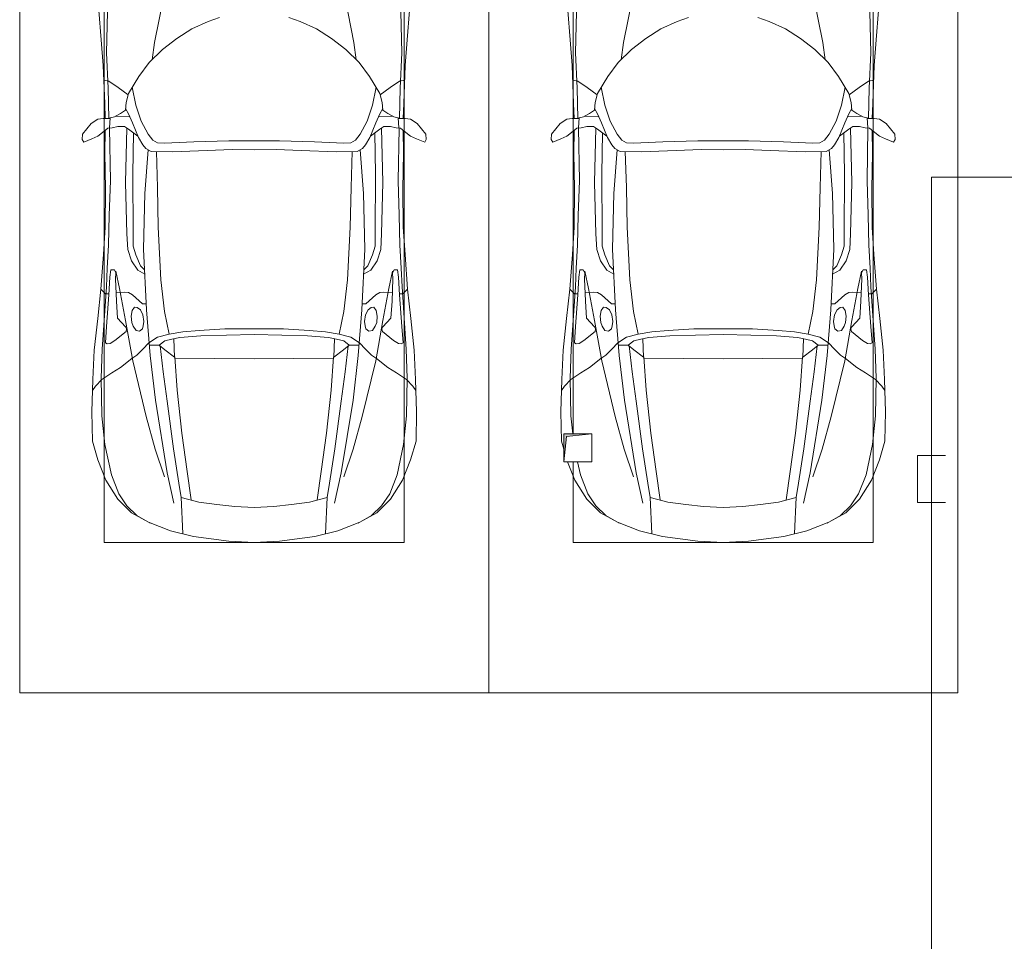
# Model space of a CAD drawing. Header units: millimetres. Extents: x -32229 to 291619, y -13689 to 125138.
# Tile 55 of 256: x -6640 to -1391, y 86325 to 91237. Entities that reach past the tile are written whole.
import ezdxf

# ---------------------------------------------------------------- set-up
doc = ezdxf.new("R2010")
doc.units = ezdxf.units.MM
doc.layers.add('A-DETL-____-OTLN', color=7, linetype='Continuous', lineweight=9, true_color=0x00a600)
for name, color, linetype, lineweight in [('A-DETL-GENF-OTLN', 7, 'Continuous', 18), ('C-PRKG-____-OTLN', 7, 'Continuous', 18), ('M-EQPM-____-OTLN', 7, 'Continuous', 18)]:
    doc.layers.add(name, color=color, linetype=linetype, lineweight=lineweight)

# ---------------------------------------------------------------- blocks, each defined once
blk = doc.blocks.new('АР_Машиноместо - 4900x2400_М__5300х2500_-2211001--02 ЭМ')
at = {"layer": 'A-DETL-GENF-OTLN', "color": 254, "lineweight": 13, "true_color": 0xd4d4d4}
for p, q in [((470.9, -1561.4), (462.8, -1889.5)), ((2029.1, -1561.4), (2037.2, -1889.5)), ((462.8, -1889.5), (471.8, -2077.7)), ((2037.2, -1889.5), (2028.2, -2077.7)), ((471.8, -2077.7), (474.5, -2239.3)), ((2028.2, -2077.7), (2025.5, -2239.3)), ((483.3, -2571.4), (478, -2290)), ((570.6, -2291.4), (564.4, -2580.5)), ((1929.4, -2291.4), (1935.6, -2580.5)), ((2016.7, -2571.4), (2022, -2290)), ((728.4, -2415.7), (733.8, -2606.7)), ((1771.6, -2415.7), (1766.2, -2606.7)), ((477.8, -2754.7), (483.3, -2571.4)), ((2022.2, -2754.7), (2016.7, -2571.4)), ((564.4, -2580.5), (571.6, -2853.3)), ((733.8, -2606.7), (737.8, -2818.3)), ((1766.2, -2606.7), (1762.2, -2818.3)), ((1935.6, -2580.5), (1928.4, -2853.3)), ((473.9, -2913.7), (477.8, -2754.7)), ((2026.1, -2913.7), (2022.2, -2754.7)), ((737.8, -2818.3), (752.8, -3099)), ((1762.2, -2818.3), (1747.2, -3099)), ((571.6, -2853.3), (575.7, -2937.4)), ((1928.4, -2853.3), (1924.3, -2937.4)), ((466.3, -3036.3), (473.9, -2913.7)), ((575.7, -2937.4), (595.2, -2997.9)), ((1924.3, -2937.4), (1904.8, -2997.9)), ((2033.7, -3036.3), (2026.1, -2913.7)), ((462, -3136.6), (466.3, -3036.3)), ((595.2, -2997.9), (629, -3048.1)), ((1904.8, -2997.9), (1871, -3048.1)), ((2038, -3136.6), (2033.7, -3036.3)), ((512.5, -3053.2), (532.7, -3145.9)), ((629, -3048.1), (666.7, -3069.7)), ((1871, -3048.1), (1833.3, -3069.7)), ((1987.5, -3053.2), (1967.3, -3145.9)), ((439.5, -3468.5), (462, -3136.6)), ((532.7, -3145.9), (564, -3316.2)), ((752.8, -3099), (771.7, -3268.5)), ((1747.2, -3099), (1728.3, -3268.5)), ((1967.3, -3145.9), (1936, -3316.2)), ((2060.5, -3468.5), (2038, -3136.6)), ((771.7, -3268.5), (797.1, -3388.2)), ((1728.3, -3268.5), (1702.9, -3388.2)), ((564, -3316.2), (602.3, -3530.2)), ((1936, -3316.2), (1897.7, -3530.2)), ((734.6, -3405.8), (688.5, -3435.5)), ((797.1, -3388.2), (734.6, -3405.8)), ((870, -3377.1), (797.1, -3388.2)), ((957.1, -3368.9), (870, -3377.1)), ((1093.5, -3360.7), (957.1, -3368.9)), ((1250, -3360.7), (1093.5, -3360.7)), ((1250, -3360.7), (1406.5, -3360.7)), ((1406.5, -3360.7), (1542.9, -3368.9)), ((1542.9, -3368.9), (1630, -3377.1)), ((1630, -3377.1), (1702.9, -3388.2)), ((1702.9, -3388.2), (1765.4, -3405.8)), ((1765.4, -3405.8), (1811.5, -3435.5)), ((749.1, -3450.8), (765.5, -3589.1)), ((1750.9, -3450.8), (1734.5, -3589.1)), ((434.2, -3623.7), (439.5, -3468.5)), ((695.7, -3502.8), (723.2, -3741.5)), ((1804.3, -3502.8), (1776.8, -3741.5)), ((2065.8, -3623.7), (2060.5, -3468.5)), ((602.3, -3530.2), (673.6, -3827.1)), ((1897.7, -3530.2), (1826.4, -3827.1)), ((765.5, -3589.1), (785.7, -3746.6)), ((1734.5, -3589.1), (1714.3, -3746.6)), ((438.6, -3823.4), (434.2, -3623.7)), ((2061.4, -3823.4), (2065.8, -3623.7)), ((723.2, -3741.5), (786.9, -4128.3)), ((785.7, -3746.6), (819.4, -4000.8)), ((1714.3, -3746.6), (1680.6, -4000.8)), ((1776.8, -3741.5), (1713.1, -4128.3)), ((454.7, -3976.8), (438.6, -3823.4)), ((673.6, -3827.1), (722.7, -4001.8)), ((1826.4, -3827.1), (1777.3, -4001.8)), ((2045.3, -3976.8), (2061.4, -3823.4)), ((488.6, -4138.1), (454.7, -3976.8)), ((2011.4, -4138.1), (2045.3, -3976.8)), ((722.7, -4001.8), (771.7, -4149.8)), ((819.4, -4000.8), (849, -4182.8)), ((1680.6, -4000.8), (1651, -4182.8)), ((1777.3, -4001.8), (1728.3, -4149.8)), ((527.8, -4239.8), (488.6, -4138.1)), ((786.9, -4128.3), (821.1, -4289.8)), ((1713.1, -4128.3), (1678.9, -4289.8)), ((1972.2, -4239.8), (2011.4, -4138.1)), ((849, -4182.8), (861.2, -4260.3)), ((1651, -4182.8), (1638.8, -4260.3)), ((571.5, -4303.1), (527.8, -4239.8)), ((1928.5, -4303.1), (1972.2, -4239.8)), ((625, -4354.8), (571.5, -4303.1)), ((1875, -4354.8), (1928.5, -4303.1)), ((696.3, -4395.8), (625, -4354.8)), ((1803.7, -4395.8), (1875, -4354.8))]:
    blk.add_line(p, q, dxfattribs=at)
at = {"layer": 'A-DETL-GENF-OTLN', "color": 253, "lineweight": 13, "true_color": 0xaaaaaa}
for p, q in [((770, -1576.5), (718.3, -1834.2)), ((1730, -1576.5), (1781.7, -1834.2)), ((422, -1662.9), (434.8, -1820.7)), ((2078, -1662.9), (2065.2, -1820.7)), ((1004.2, -1721.4), (917, -1761.1)), ((1064.9, -1700.5), (1004.2, -1721.4)), ((1435.1, -1700.5), (1495.8, -1721.4)), ((1495.8, -1721.4), (1583, -1761.1)), ((917, -1761.1), (837.5, -1812.1)), ((1583, -1761.1), (1662.5, -1812.1)), ((434.8, -1820.7), (444.9, -1956.8)), ((718.3, -1834.2), (705.7, -1926.7)), ((837.5, -1812.1), (761.1, -1871.7)), ((1662.5, -1812.1), (1738.9, -1871.7)), ((1781.7, -1834.2), (1794.3, -1926.7)), ((2065.2, -1820.7), (2055.1, -1956.8)), ((761.1, -1871.7), (690.7, -1941.6)), ((1738.9, -1871.7), (1809.3, -1941.6)), ((690.7, -1941.6), (634.6, -2015)), ((1809.3, -1941.6), (1865.4, -2015)), ((444.9, -1956.8), (453, -2159.1)), ((2055.1, -1956.8), (2047, -2159.1)), ((475.1, -2041), (447.5, -2034.4)), ((525.5, -2074.6), (475.1, -2041)), ((634.6, -2015), (580.7, -2105.7)), ((1865.4, -2015), (1919.3, -2105.7)), ((1974.5, -2074.6), (2024.9, -2041)), ((2024.9, -2041), (2052.5, -2034.4)), ((578.8, -2112.6), (525.5, -2074.6)), ((619.7, -2168.6), (600.3, -2072.7)), ((1880.3, -2168.6), (1899.7, -2072.7)), ((1921.2, -2112.6), (1974.5, -2074.6)), ((580.7, -2105.7), (567.1, -2153.8)), ((1919.3, -2105.7), (1932.9, -2153.8)), ((453, -2159.1), (455, -2238.9)), ((564.3, -2195.4), (536.7, -2211.8)), ((567.1, -2153.8), (564.3, -2195.4)), ((579.9, -2213.8), (564.9, -2186.5)), ((647.3, -2254.2), (619.7, -2168.6)), ((1852.7, -2254.2), (1880.3, -2168.6)), ((1920.1, -2213.8), (1935.1, -2186.5)), ((1932.9, -2153.8), (1935.7, -2195.4)), ((1935.7, -2195.4), (1963.3, -2211.8)), ((2047, -2159.1), (2045, -2238.9)), ((381.7, -2266.4), (417.4, -2243.4)), ((417.4, -2243.4), (445.1, -2238.7)), ((445.1, -2238.7), (481.8, -2239.5)), ((505.1, -2230), (467.5, -2239.2)), ((482, -2235.6), (479.1, -2288.7)), ((536.7, -2211.8), (505.1, -2230)), ((586.6, -2231.3), (510.1, -2227.1)), ((600.8, -2263), (579.9, -2213.8)), ((685.1, -2322.3), (647.3, -2254.2)), ((1814.9, -2322.3), (1852.7, -2254.2)), ((1899.2, -2263), (1920.1, -2213.8)), ((1913.4, -2231.3), (1989.9, -2227.1)), ((1963.3, -2211.8), (1994.9, -2230)), ((1994.9, -2230), (2032.5, -2239.2)), ((2018, -2235.6), (2020.9, -2288.7)), ((2054.9, -2238.7), (2018.2, -2239.5)), ((2082.6, -2243.4), (2054.9, -2238.7)), ((2118.3, -2266.4), (2082.6, -2243.4)), ((335.2, -2322.3), (381.7, -2266.4)), ((449.8, -2306.1), (417.4, -2333.8)), ((470, -2290), (449.8, -2306.1)), ((454.5, -2423.6), (456, -2301.1)), ((493.6, -2288.6), (470, -2290)), ((523.3, -2281.2), (493.6, -2288.6)), ((559, -2282.6), (523.3, -2281.2)), ((580.6, -2296), (559, -2282.6)), ((630.6, -2332.9), (580.6, -2296)), ((633.8, -2340.5), (600.8, -2263)), ((1866.2, -2340.5), (1899.2, -2263)), ((1869.4, -2332.9), (1919.4, -2296)), ((1919.4, -2296), (1941, -2282.6)), ((1941, -2282.6), (1976.7, -2281.2)), ((1976.7, -2281.2), (2006.4, -2288.6)), ((2006.4, -2288.6), (2030, -2290)), ((2030, -2290), (2050.2, -2306.1)), ((2045.5, -2423.6), (2044, -2301.1)), ((2050.2, -2306.1), (2082.6, -2333.8)), ((2164.8, -2322.3), (2118.3, -2266.4)), ((333.1, -2350.6), (335.2, -2322.3)), ((341.2, -2366.2), (333.1, -2350.6)), ((384.4, -2347.9), (341.2, -2366.2)), ((417.4, -2333.8), (384.4, -2347.9)), ((603.5, -2534.3), (606.1, -2314.9)), ((656.7, -2380.3), (633.8, -2340.5)), ((710, -2355.4), (685.1, -2322.3)), ((734.3, -2368.8), (710, -2355.4)), ((1115.2, -2358.7), (929.1, -2364.1)), ((1250, -2357.8), (1115.2, -2358.7)), ((1250, -2357.8), (1384.8, -2358.7)), ((1384.8, -2358.7), (1570.9, -2364.1)), ((1765.7, -2368.8), (1790, -2355.4)), ((1790, -2355.4), (1814.9, -2322.3)), ((1843.3, -2380.3), (1866.2, -2340.5)), ((1896.5, -2534.3), (1893.9, -2314.9)), ((2082.6, -2333.8), (2115.6, -2347.9)), ((2115.6, -2347.9), (2158.8, -2366.2)), ((2158.8, -2366.2), (2166.9, -2350.6)), ((2166.9, -2350.6), (2164.8, -2322.3)), ((672.8, -2399.7), (656.7, -2380.3)), ((684.8, -2406.5), (667.8, -2638.3)), ((700.6, -2415.4), (672.8, -2399.7)), ((772.7, -2371.5), (734.3, -2368.8)), ((929.1, -2364.1), (772.7, -2371.5)), ((999.2, -2409.3), (813.8, -2416.7)), ((1132.7, -2404.6), (999.2, -2409.3)), ((1250, -2406.6), (1132.7, -2404.6)), ((1250, -2406.6), (1367.3, -2404.6)), ((1367.3, -2404.6), (1500.8, -2409.3)), ((1500.8, -2409.3), (1686.2, -2416.7)), ((1570.9, -2364.1), (1727.3, -2371.5)), ((1727.3, -2371.5), (1765.7, -2368.8)), ((1799.4, -2415.4), (1827.2, -2399.7)), ((1815.2, -2406.5), (1832.2, -2638.3)), ((1827.2, -2399.7), (1843.3, -2380.3)), ((456.8, -2613.6), (454.5, -2423.6)), ((813.8, -2416.7), (700.6, -2415.4)), ((1686.2, -2416.7), (1799.4, -2415.4)), ((2043.2, -2613.6), (2045.5, -2423.6)), ((604.4, -2850.8), (603.5, -2534.3)), ((1895.6, -2850.8), (1896.5, -2534.3)), ((456.1, -2818.3), (456.8, -2613.6)), ((2043.9, -2818.3), (2043.2, -2613.6)), ((667.8, -2638.3), (659.3, -2936)), ((1832.2, -2638.3), (1840.7, -2936)), ((446, -2964.8), (456.1, -2818.3)), ((2054, -2964.8), (2043.9, -2818.3)), ((604.4, -2919.4), (604.4, -2850.8)), ((1895.6, -2919.4), (1895.6, -2850.8)), ((618.7, -2966.7), (604.4, -2919.4)), ((659.3, -2936), (676.4, -3260.1)), ((1840.7, -2936), (1823.6, -3260.1)), ((1881.3, -2966.7), (1895.6, -2919.4)), ((432.8, -3149.3), (446, -2964.8)), ((643.6, -3024.6), (618.7, -2966.7)), ((1856.4, -3024.6), (1881.3, -2966.7)), ((2067.2, -3149.3), (2054, -2964.8)), ((665.1, -3046.1), (643.6, -3024.6)), ((1834.9, -3046.1), (1856.4, -3024.6)), ((480.8, -3085), (474.8, -3179.9)), ((485.6, -3046.1), (480.8, -3085)), ((504.5, -3046.6), (485.6, -3046.1)), ((512.2, -3061.4), (504.5, -3046.6)), ((510.9, -3094.6), (512.2, -3061.4)), ((515.3, -3213.7), (510.9, -3094.6)), ((1984.7, -3213.7), (1989.1, -3094.6)), ((1987.8, -3061.4), (1995.5, -3046.6)), ((1989.1, -3094.6), (1987.8, -3061.4)), ((1995.5, -3046.6), (2014.4, -3046.1)), ((2014.4, -3046.1), (2019.2, -3085)), ((2019.2, -3085), (2025.2, -3179.9)), ((456.9, -3174.2), (432.9, -3148.3)), ((2043.1, -3174.2), (2067.1, -3148.3)), ((2084.3, -3305.9), (2067.1, -3148.3)), ((415.7, -3305.9), (432.8, -3149.3)), ((475.2, -3173.5), (456.9, -3174.2)), ((474.8, -3179.9), (462.2, -3347.3)), ((558.4, -3165.4), (513.6, -3168)), ((579.5, -3167.7), (558.4, -3165.4)), ((601.7, -3179.4), (579.5, -3167.7)), ((654.5, -3228.1), (601.7, -3179.4)), ((1845.5, -3228.1), (1898.3, -3179.4)), ((1898.3, -3179.4), (1920.5, -3167.7)), ((1920.5, -3167.7), (1941.6, -3165.4)), ((1941.6, -3165.4), (1986.4, -3168)), ((2024.8, -3173.5), (2043.1, -3174.2)), ((2025.2, -3179.9), (2037.8, -3347.3)), ((522.2, -3303.2), (515.3, -3213.7)), ((612.1, -3245.7), (599.8, -3262.3)), ((626.8, -3246.1), (612.1, -3245.7)), ((643.2, -3259.9), (626.8, -3246.1)), ((674.6, -3227.6), (654.5, -3228.1)), ((1825.4, -3227.6), (1845.5, -3228.1)), ((1856.8, -3259.9), (1873.2, -3246.1)), ((1873.2, -3246.1), (1887.9, -3245.7)), ((1887.9, -3245.7), (1900.2, -3262.3)), ((1977.8, -3303.2), (1984.7, -3213.7)), ((397.1, -3474.2), (415.7, -3305.9)), ((564.6, -3349.7), (522.2, -3303.2)), ((599.8, -3262.3), (593.6, -3292.5)), ((593.6, -3292.5), (597.1, -3327.4)), ((657.2, -3286.3), (643.2, -3259.9)), ((661.1, -3321.2), (657.2, -3286.3)), ((676.4, -3260.1), (695.7, -3502.8)), ((1823.6, -3260.1), (1804.3, -3502.8)), ((1838.9, -3321.2), (1842.8, -3286.3)), ((1842.8, -3286.3), (1856.8, -3259.9)), ((1900.2, -3262.3), (1906.4, -3292.5)), ((1906.4, -3292.5), (1902.9, -3327.4)), ((1935.4, -3349.7), (1977.8, -3303.2)), ((2102.9, -3474.2), (2084.3, -3305.9)), ((462.2, -3347.3), (456.6, -3434.5)), ((569.7, -3360.7), (564.6, -3349.7)), ((597.1, -3327.4), (605.2, -3346.8)), ((605.2, -3346.8), (620, -3369.3)), ((654.1, -3360.7), (658.7, -3344.5)), ((658.7, -3344.5), (661.1, -3321.2)), ((1841.3, -3344.5), (1838.9, -3321.2)), ((1845.9, -3360.7), (1841.3, -3344.5)), ((1894.8, -3346.8), (1880, -3369.3)), ((1902.9, -3327.4), (1894.8, -3346.8)), ((1930.3, -3360.7), (1935.4, -3349.7)), ((2037.8, -3347.3), (2043.4, -3434.5)), ((508, -3422.8), (566.8, -3375.1)), ((566.8, -3375.1), (569.7, -3360.7)), ((620, -3369.3), (638.7, -3372.5)), ((638.7, -3372.5), (654.1, -3360.7)), ((853.3, -3407.2), (811.1, -3414.8)), ((965.3, -3397.8), (853.3, -3407.2)), ((1102.5, -3394.3), (965.3, -3397.8)), ((1250, -3391.3), (1102.5, -3394.3)), ((1250, -3391.3), (1397.5, -3394.3)), ((1397.5, -3394.3), (1534.7, -3397.8)), ((1534.7, -3397.8), (1646.7, -3407.2)), ((1646.7, -3407.2), (1688.9, -3414.8)), ((1861.3, -3372.5), (1845.9, -3360.7)), ((1880, -3369.3), (1861.3, -3372.5)), ((1933.2, -3375.1), (1930.3, -3360.7)), ((1992, -3422.8), (1933.2, -3375.1)), ((456.6, -3434.5), (466.2, -3441.1)), ((466.2, -3441.1), (481.5, -3439.1)), ((481.5, -3439.1), (508, -3422.8)), ((690.2, -3433.7), (654.7, -3470.4)), ((744.1, -3447.2), (691.3, -3447.2)), ((773, -3424.2), (744.1, -3447.2)), ((744.3, -3447), (773.2, -3472.4)), ((811.1, -3414.8), (773, -3424.2)), ((825.6, -3512.1), (821, -3413)), ((1674.4, -3512.1), (1679, -3413)), ((1688.9, -3414.8), (1727, -3424.2)), ((1755.7, -3447), (1726.8, -3472.4)), ((1727, -3424.2), (1755.7, -3447)), ((1755.7, -3447.2), (1808.7, -3447.2)), ((1809.8, -3433.7), (1845.3, -3470.4)), ((2018.5, -3439.1), (1992, -3422.8)), ((2033.8, -3441.1), (2018.5, -3439.1)), ((2043.4, -3434.5), (2033.8, -3441.1)), ((390.2, -3630), (397.1, -3474.2)), ((624.9, -3501.2), (598.3, -3518.6)), ((654.7, -3470.4), (624.9, -3501.2)), ((773.2, -3472.4), (825.6, -3512.1)), ((840.1, -3687.8), (826.6, -3509.6)), ((1659.9, -3687.8), (1673.4, -3509.6)), ((1726.8, -3472.4), (1674.4, -3512.1)), ((1845.3, -3470.4), (1875.1, -3501.2)), ((1875.1, -3501.2), (1901.7, -3518.6)), ((2109.8, -3630), (2102.9, -3474.2)), ((537.9, -3567), (491.4, -3594.2)), ((598.3, -3518.6), (537.9, -3567)), ((1250, -3520.1), (827.2, -3517.2)), ((1250, -3520.1), (1672.8, -3517.2)), ((1901.7, -3518.6), (1962.1, -3567)), ((1962.1, -3567), (2008.6, -3594.2)), ((491.4, -3594.2), (438.6, -3629.8)), ((2008.6, -3594.2), (2061.4, -3629.8)), ((384, -3802.9), (390.2, -3630)), ((403.8, -3665.5), (388.1, -3688.4)), ((438.6, -3629.8), (403.8, -3665.5)), ((2061.4, -3629.8), (2096.2, -3665.5)), ((2096.2, -3665.5), (2111.9, -3688.4)), ((2116, -3802.9), (2109.8, -3630)), ((863.9, -3917.5), (840.1, -3687.8)), ((1636.1, -3917.5), (1659.9, -3687.8)), ((387.4, -3958.4), (384, -3802.9)), ((2112.6, -3958.4), (2116, -3802.9)), ((893.6, -4121.6), (863.9, -3917.5)), ((1606.4, -4121.6), (1636.1, -3917.5)), ((416.4, -4059.2), (387.4, -3958.4)), ((2083.6, -4059.2), (2112.6, -3958.4)), ((458.6, -4167), (416.4, -4059.2)), ((2041.4, -4167), (2083.6, -4059.2)), ((914, -4272.5), (893.6, -4121.6)), ((1586, -4272.5), (1606.4, -4121.6)), ((522.5, -4267.9), (458.6, -4167)), ((1977.5, -4267.9), (2041.4, -4167)), ((596.3, -4340.6), (522.5, -4267.9)), ((955.5, -4283.9), (861, -4259.4)), ((861.2, -4260.3), (869.3, -4451.1)), ((1050.4, -4297.3), (955.5, -4283.9)), ((1146, -4306.7), (1050.4, -4297.3)), ((1354, -4306.7), (1449.6, -4297.3)), ((1449.6, -4297.3), (1544.5, -4283.9)), ((1544.5, -4283.9), (1639, -4259.4)), ((1638.8, -4260.3), (1630.7, -4451.1)), ((1903.7, -4340.6), (1977.5, -4267.9)), ((686, -4391.6), (596.3, -4340.6)), ((1250, -4312), (1146, -4306.7)), ((1250, -4312), (1354, -4306.7)), ((1814, -4391.6), (1903.7, -4340.6)), ((804.4, -4436.7), (686, -4391.6)), ((1695.6, -4436.7), (1814, -4391.6)), ((927, -4466.6), (804.4, -4436.7)), ((1573, -4466.6), (1695.6, -4436.7)), ((1114.6, -4493), (927, -4466.6)), ((1250, -4500), (1114.6, -4493)), ((1250, -4500), (1385.4, -4493)), ((1385.4, -4493), (1573, -4466.6))]:
    blk.add_line(p, q, dxfattribs=at)
at = {"layer": 'C-PRKG-____-OTLN', "color": 253, "lineweight": 13, "true_color": 0xaaaaaa}
for p, q in [((0, 0), (0, -5300)), ((2500, 0), (2500, -5300)), ((450, -800), (450, -4500)), ((2050, -800), (2050, -4500)), ((450, -4500), (2050, -4500)), ((2500, -5300), (0, -5300))]:
    blk.add_line(p, q, dxfattribs=at)
blk = doc.blocks.new('АР_Машиноместо - 4900x2400_М__5300х2500_-V51--02 ЭМ')
at = {"layer": 'A-DETL-GENF-OTLN', "color": 253, "lineweight": 13, "true_color": 0xaaaaaa}
for p, q in [((927, 4466.6), (804.4, 4436.7)), ((1114.6, 4493), (927, 4466.6)), ((1250, 4500), (1114.6, 4493)), ((1250, 4500), (1385.4, 4493)), ((1385.4, 4493), (1573, 4466.6)), ((1573, 4466.6), (1695.6, 4436.7)), ((804.4, 4436.7), (686, 4391.6)), ((861.2, 4260.3), (869.3, 4451.1)), ((1638.8, 4260.3), (1630.7, 4451.1)), ((1695.6, 4436.7), (1814, 4391.6)), ((686, 4391.6), (596.3, 4340.6)), ((1814, 4391.6), (1903.7, 4340.6)), ((596.3, 4340.6), (522.5, 4267.9)), ((1146, 4306.7), (1050.4, 4297.3)), ((1250, 4312), (1146, 4306.7)), ((1250, 4312), (1354, 4306.7)), ((1354, 4306.7), (1449.6, 4297.3)), ((1903.7, 4340.6), (1977.5, 4267.9)), ((522.5, 4267.9), (458.6, 4167)), ((955.5, 4283.9), (861, 4259.4)), ((914, 4272.5), (893.6, 4121.6)), ((1050.4, 4297.3), (955.5, 4283.9)), ((1449.6, 4297.3), (1544.5, 4283.9)), ((1544.5, 4283.9), (1639, 4259.4)), ((1586, 4272.5), (1606.4, 4121.6)), ((1977.5, 4267.9), (2041.4, 4167)), ((458.6, 4167), (416.4, 4059.2)), ((2041.4, 4167), (2079.4, 4070)), ((893.6, 4121.6), (863.9, 3917.5)), ((1606.4, 4121.6), (1636.1, 3917.5)), ((416.4, 4059.2), (387.4, 3958.4)), ((2100, 4002.2), (2112.6, 3958.4)), ((387.4, 3958.4), (384, 3802.9)), ((2112.6, 3958.4), (2116, 3802.9)), ((863.9, 3917.5), (840.1, 3687.8)), ((1636.1, 3917.5), (1659.9, 3687.8)), ((384, 3802.9), (390.2, 3630)), ((2116, 3802.9), (2109.8, 3630)), ((403.8, 3665.5), (388.1, 3688.4)), ((840.1, 3687.8), (826.6, 3509.6)), ((1659.9, 3687.8), (1673.4, 3509.6)), ((2096.2, 3665.5), (2111.9, 3688.4)), ((390.2, 3630), (397.1, 3474.2)), ((438.6, 3629.8), (403.8, 3665.5)), ((491.4, 3594.2), (438.6, 3629.8)), ((2008.6, 3594.2), (2061.4, 3629.8)), ((2061.4, 3629.8), (2096.2, 3665.5)), ((2109.8, 3630), (2102.9, 3474.2)), ((537.9, 3567), (491.4, 3594.2)), ((1962.1, 3567), (2008.6, 3594.2)), ((598.3, 3518.6), (537.9, 3567)), ((624.9, 3501.2), (598.3, 3518.6)), ((1250, 3520.1), (827.2, 3517.2)), ((1250, 3520.1), (1672.8, 3517.2)), ((1875.1, 3501.2), (1901.7, 3518.6)), ((1901.7, 3518.6), (1962.1, 3567)), ((397.1, 3474.2), (415.7, 3305.9)), ((654.7, 3470.4), (624.9, 3501.2)), ((690.2, 3433.7), (654.7, 3470.4)), ((676.4, 3260.1), (695.7, 3502.8)), ((744.3, 3447), (773.2, 3472.4)), ((773.2, 3472.4), (825.6, 3512.1)), ((825.6, 3512.1), (821, 3413)), ((1674.4, 3512.1), (1679, 3413)), ((1726.8, 3472.4), (1674.4, 3512.1)), ((1755.7, 3447), (1726.8, 3472.4)), ((1823.6, 3260.1), (1804.3, 3502.8)), ((1809.8, 3433.7), (1845.3, 3470.4)), ((1845.3, 3470.4), (1875.1, 3501.2)), ((2102.9, 3474.2), (2084.3, 3305.9)), ((456.6, 3434.5), (466.2, 3441.1)), ((462.2, 3347.3), (456.6, 3434.5)), ((466.2, 3441.1), (481.5, 3439.1)), ((481.5, 3439.1), (508, 3422.8)), ((508, 3422.8), (566.8, 3375.1)), ((744.1, 3447.2), (691.3, 3447.2)), ((773, 3424.2), (744.1, 3447.2)), ((811.1, 3414.8), (773, 3424.2)), ((853.3, 3407.2), (811.1, 3414.8)), ((1646.7, 3407.2), (1688.9, 3414.8)), ((1688.9, 3414.8), (1727, 3424.2)), ((1727, 3424.2), (1755.7, 3447)), ((1755.7, 3447.2), (1808.7, 3447.2)), ((1992, 3422.8), (1933.2, 3375.1)), ((2018.5, 3439.1), (1992, 3422.8)), ((2033.8, 3441.1), (2018.5, 3439.1)), ((2043.4, 3434.5), (2033.8, 3441.1)), ((2037.8, 3347.3), (2043.4, 3434.5)), ((569.7, 3360.7), (564.6, 3349.7)), ((566.8, 3375.1), (569.7, 3360.7)), ((605.2, 3346.8), (620, 3369.3)), ((620, 3369.3), (638.7, 3372.5)), ((638.7, 3372.5), (654.1, 3360.7)), ((654.1, 3360.7), (658.7, 3344.5)), ((965.3, 3397.8), (853.3, 3407.2)), ((1102.5, 3394.3), (965.3, 3397.8)), ((1250, 3391.3), (1102.5, 3394.3)), ((1250, 3391.3), (1397.5, 3394.3)), ((1397.5, 3394.3), (1534.7, 3397.8)), ((1534.7, 3397.8), (1646.7, 3407.2)), ((1845.9, 3360.7), (1841.3, 3344.5)), ((1861.3, 3372.5), (1845.9, 3360.7)), ((1880, 3369.3), (1861.3, 3372.5)), ((1894.8, 3346.8), (1880, 3369.3)), ((1933.2, 3375.1), (1930.3, 3360.7)), ((1930.3, 3360.7), (1935.4, 3349.7)), ((474.8, 3179.9), (462.2, 3347.3)), ((564.6, 3349.7), (522.2, 3303.2)), ((593.6, 3292.5), (597.1, 3327.4)), ((597.1, 3327.4), (605.2, 3346.8)), ((661.1, 3321.2), (657.2, 3286.3)), ((658.7, 3344.5), (661.1, 3321.2)), ((1841.3, 3344.5), (1838.9, 3321.2)), ((1838.9, 3321.2), (1842.8, 3286.3)), ((1902.9, 3327.4), (1894.8, 3346.8)), ((1906.4, 3292.5), (1902.9, 3327.4)), ((1935.4, 3349.7), (1977.8, 3303.2)), ((2025.2, 3179.9), (2037.8, 3347.3)), ((415.7, 3305.9), (432.8, 3149.3)), ((522.2, 3303.2), (515.3, 3213.7)), ((599.8, 3262.3), (593.6, 3292.5)), ((612.1, 3245.7), (599.8, 3262.3)), ((643.2, 3259.9), (626.8, 3246.1)), ((657.2, 3286.3), (643.2, 3259.9)), ((659.3, 2936), (676.4, 3260.1)), ((1840.7, 2936), (1823.6, 3260.1)), ((1842.8, 3286.3), (1856.8, 3259.9)), ((1856.8, 3259.9), (1873.2, 3246.1)), ((1887.9, 3245.7), (1900.2, 3262.3)), ((1900.2, 3262.3), (1906.4, 3292.5)), ((1977.8, 3303.2), (1984.7, 3213.7)), ((2084.3, 3305.9), (2067.1, 3148.3)), ((515.3, 3213.7), (510.9, 3094.6)), ((654.5, 3228.1), (601.7, 3179.4)), ((626.8, 3246.1), (612.1, 3245.7)), ((674.6, 3227.6), (654.5, 3228.1)), ((1825.4, 3227.6), (1845.5, 3228.1)), ((1845.5, 3228.1), (1898.3, 3179.4)), ((1873.2, 3246.1), (1887.9, 3245.7)), ((1984.7, 3213.7), (1989.1, 3094.6)), ((432.8, 3149.3), (446, 2964.8)), ((456.9, 3174.2), (432.9, 3148.3)), ((475.2, 3173.5), (456.9, 3174.2)), ((480.8, 3085), (474.8, 3179.9)), ((558.4, 3165.4), (513.6, 3168)), ((579.5, 3167.7), (558.4, 3165.4)), ((601.7, 3179.4), (579.5, 3167.7)), ((1898.3, 3179.4), (1920.5, 3167.7)), ((1920.5, 3167.7), (1941.6, 3165.4)), ((1941.6, 3165.4), (1986.4, 3168)), ((2019.2, 3085), (2025.2, 3179.9)), ((2024.8, 3173.5), (2043.1, 3174.2)), ((2043.1, 3174.2), (2067.1, 3148.3)), ((2067.2, 3149.3), (2054, 2964.8)), ((485.6, 3046.1), (480.8, 3085)), ((504.5, 3046.6), (485.6, 3046.1)), ((512.2, 3061.4), (504.5, 3046.6)), ((510.9, 3094.6), (512.2, 3061.4)), ((665.1, 3046.1), (643.6, 3024.6)), ((1834.9, 3046.1), (1856.4, 3024.6)), ((1989.1, 3094.6), (1987.8, 3061.4)), ((1987.8, 3061.4), (1995.5, 3046.6)), ((1995.5, 3046.6), (2014.4, 3046.1)), ((2014.4, 3046.1), (2019.2, 3085)), ((643.6, 3024.6), (618.7, 2966.7)), ((1856.4, 3024.6), (1881.3, 2966.7)), ((446, 2964.8), (456.1, 2818.3)), ((618.7, 2966.7), (604.4, 2919.4)), ((1881.3, 2966.7), (1895.6, 2919.4)), ((2054, 2964.8), (2043.9, 2818.3)), ((604.4, 2919.4), (604.4, 2850.8)), ((667.8, 2638.3), (659.3, 2936)), ((1832.2, 2638.3), (1840.7, 2936)), ((1895.6, 2919.4), (1895.6, 2850.8)), ((604.4, 2850.8), (603.5, 2534.3)), ((1895.6, 2850.8), (1896.5, 2534.3)), ((456.1, 2818.3), (456.8, 2613.6)), ((2043.9, 2818.3), (2043.2, 2613.6)), ((684.8, 2406.5), (667.8, 2638.3)), ((1815.2, 2406.5), (1832.2, 2638.3)), ((456.8, 2613.6), (454.5, 2423.6)), ((2043.2, 2613.6), (2045.5, 2423.6)), ((603.5, 2534.3), (606.1, 2314.9)), ((1896.5, 2534.3), (1893.9, 2314.9)), ((454.5, 2423.6), (456, 2301.1)), ((700.6, 2415.4), (672.8, 2399.7)), ((813.8, 2416.7), (700.6, 2415.4)), ((999.2, 2409.3), (813.8, 2416.7)), ((1500.8, 2409.3), (1686.2, 2416.7)), ((1686.2, 2416.7), (1799.4, 2415.4)), ((1799.4, 2415.4), (1827.2, 2399.7)), ((2045.5, 2423.6), (2044, 2301.1)), ((341.2, 2366.2), (333.1, 2350.6)), ((384.4, 2347.9), (341.2, 2366.2)), ((656.7, 2380.3), (633.8, 2340.5)), ((672.8, 2399.7), (656.7, 2380.3)), ((734.3, 2368.8), (710, 2355.4)), ((772.7, 2371.5), (734.3, 2368.8)), ((929.1, 2364.1), (772.7, 2371.5)), ((1115.2, 2358.7), (929.1, 2364.1)), ((1132.7, 2404.6), (999.2, 2409.3)), ((1250, 2406.6), (1132.7, 2404.6)), ((1250, 2406.6), (1367.3, 2404.6)), ((1367.3, 2404.6), (1500.8, 2409.3)), ((1384.8, 2358.7), (1570.9, 2364.1)), ((1570.9, 2364.1), (1727.3, 2371.5)), ((1727.3, 2371.5), (1765.7, 2368.8)), ((1765.7, 2368.8), (1790, 2355.4)), ((1827.2, 2399.7), (1843.3, 2380.3)), ((1843.3, 2380.3), (1866.2, 2340.5)), ((2115.6, 2347.9), (2158.8, 2366.2)), ((2158.8, 2366.2), (2166.9, 2350.6)), ((333.1, 2350.6), (335.2, 2322.3)), ((335.2, 2322.3), (381.7, 2266.4)), ((417.4, 2333.8), (384.4, 2347.9)), ((449.8, 2306.1), (417.4, 2333.8)), ((630.6, 2332.9), (580.6, 2296)), ((633.8, 2340.5), (600.8, 2263)), ((685.1, 2322.3), (647.3, 2254.2)), ((710, 2355.4), (685.1, 2322.3)), ((1250, 2357.8), (1115.2, 2358.7)), ((1250, 2357.8), (1384.8, 2358.7)), ((1790, 2355.4), (1814.9, 2322.3)), ((1814.9, 2322.3), (1852.7, 2254.2)), ((1866.2, 2340.5), (1899.2, 2263)), ((1869.4, 2332.9), (1919.4, 2296)), ((2050.2, 2306.1), (2082.6, 2333.8)), ((2082.6, 2333.8), (2115.6, 2347.9)), ((2164.8, 2322.3), (2118.3, 2266.4)), ((2166.9, 2350.6), (2164.8, 2322.3)), ((381.7, 2266.4), (417.4, 2243.4)), ((470, 2290), (449.8, 2306.1)), ((493.6, 2288.6), (470, 2290)), ((482, 2235.6), (479.1, 2288.7)), ((523.3, 2281.2), (493.6, 2288.6)), ((559, 2282.6), (523.3, 2281.2)), ((580.6, 2296), (559, 2282.6)), ((600.8, 2263), (579.9, 2213.8)), ((1899.2, 2263), (1920.1, 2213.8)), ((1919.4, 2296), (1941, 2282.6)), ((1941, 2282.6), (1976.7, 2281.2)), ((1976.7, 2281.2), (2006.4, 2288.6)), ((2006.4, 2288.6), (2030, 2290)), ((2018, 2235.6), (2020.9, 2288.7)), ((2030, 2290), (2050.2, 2306.1)), ((2118.3, 2266.4), (2082.6, 2243.4)), ((417.4, 2243.4), (445.1, 2238.7)), ((445.1, 2238.7), (481.8, 2239.5)), ((453, 2159.1), (455, 2238.9)), ((505.1, 2230), (467.5, 2239.2)), ((536.7, 2211.8), (505.1, 2230)), ((586.6, 2231.3), (510.1, 2227.1)), ((564.3, 2195.4), (536.7, 2211.8)), ((579.9, 2213.8), (564.9, 2186.5)), ((647.3, 2254.2), (619.7, 2168.6)), ((1852.7, 2254.2), (1880.3, 2168.6)), ((1913.4, 2231.3), (1989.9, 2227.1)), ((1920.1, 2213.8), (1935.1, 2186.5)), ((1935.7, 2195.4), (1963.3, 2211.8)), ((1963.3, 2211.8), (1994.9, 2230)), ((1994.9, 2230), (2032.5, 2239.2)), ((2054.9, 2238.7), (2018.2, 2239.5)), ((2047, 2159.1), (2045, 2238.9)), ((2082.6, 2243.4), (2054.9, 2238.7)), ((444.9, 1956.8), (453, 2159.1)), ((567.1, 2153.8), (564.3, 2195.4)), ((580.7, 2105.7), (567.1, 2153.8)), ((619.7, 2168.6), (600.3, 2072.7)), ((1880.3, 2168.6), (1899.7, 2072.7)), ((1919.3, 2105.7), (1932.9, 2153.8)), ((1932.9, 2153.8), (1935.7, 2195.4)), ((2055.1, 1956.8), (2047, 2159.1)), ((578.8, 2112.6), (525.5, 2074.6)), ((634.6, 2015), (580.7, 2105.7)), ((1865.4, 2015), (1919.3, 2105.7)), ((1921.2, 2112.6), (1974.5, 2074.6)), ((525.5, 2074.6), (475.1, 2041)), ((1974.5, 2074.6), (2024.9, 2041)), ((475.1, 2041), (447.5, 2034.4)), ((690.7, 1941.6), (634.6, 2015)), ((1809.3, 1941.6), (1865.4, 2015)), ((2024.9, 2041), (2052.5, 2034.4)), ((434.8, 1820.7), (444.9, 1956.8)), ((2065.2, 1820.7), (2055.1, 1956.8)), ((761.1, 1871.7), (690.7, 1941.6)), ((718.3, 1834.2), (705.7, 1926.7)), ((1738.9, 1871.7), (1809.3, 1941.6)), ((1781.7, 1834.2), (1794.3, 1926.7)), ((837.5, 1812.1), (761.1, 1871.7)), ((1662.5, 1812.1), (1738.9, 1871.7)), ((422, 1662.9), (434.8, 1820.7)), ((770, 1576.5), (718.3, 1834.2)), ((917, 1761.1), (837.5, 1812.1)), ((1583, 1761.1), (1662.5, 1812.1)), ((1730, 1576.5), (1781.7, 1834.2)), ((2078, 1662.9), (2065.2, 1820.7)), ((1004.2, 1721.4), (917, 1761.1)), ((1495.8, 1721.4), (1583, 1761.1)), ((1064.9, 1700.5), (1004.2, 1721.4)), ((1435.1, 1700.5), (1495.8, 1721.4))]:
    blk.add_line(p, q, dxfattribs=at)
at = {"layer": 'A-DETL-GENF-OTLN', "color": 254, "lineweight": 13, "true_color": 0xd4d4d4}
for p, q in [((696.3, 4395.8), (625, 4354.8)), ((1803.7, 4395.8), (1875, 4354.8)), ((625, 4354.8), (571.5, 4303.1)), ((1875, 4354.8), (1928.5, 4303.1)), ((571.5, 4303.1), (527.8, 4239.8)), ((786.9, 4128.3), (821.1, 4289.8)), ((849, 4182.8), (861.2, 4260.3)), ((1651, 4182.8), (1638.8, 4260.3)), ((1713.1, 4128.3), (1678.9, 4289.8)), ((1928.5, 4303.1), (1972.2, 4239.8)), ((527.8, 4239.8), (488.6, 4138.1)), ((1972.2, 4239.8), (2011.4, 4138.1)), ((722.7, 4001.8), (771.7, 4149.8)), ((819.4, 4000.8), (849, 4182.8)), ((1680.6, 4000.8), (1651, 4182.8)), ((1777.3, 4001.8), (1728.3, 4149.8)), ((488.6, 4138.1), (454.7, 3976.8)), ((723.2, 3741.5), (786.9, 4128.3)), ((1776.8, 3741.5), (1713.1, 4128.3)), ((2011.4, 4138.1), (2025.7, 4070)), ((673.6, 3827.1), (722.7, 4001.8)), ((785.7, 3746.6), (819.4, 4000.8)), ((1714.3, 3746.6), (1680.6, 4000.8)), ((1826.4, 3827.1), (1777.3, 4001.8)), ((454.7, 3976.8), (438.6, 3823.4)), ((2051.3, 3920), (2061.4, 3823.4)), ((438.6, 3823.4), (434.2, 3623.7)), ((602.3, 3530.2), (673.6, 3827.1)), ((1897.7, 3530.2), (1826.4, 3827.1)), ((2061.4, 3823.4), (2065.8, 3623.7)), ((695.7, 3502.8), (723.2, 3741.5)), ((765.5, 3589.1), (785.7, 3746.6)), ((1734.5, 3589.1), (1714.3, 3746.6)), ((1804.3, 3502.8), (1776.8, 3741.5)), ((434.2, 3623.7), (439.5, 3468.5)), ((2065.8, 3623.7), (2060.5, 3468.5)), ((749.1, 3450.8), (765.5, 3589.1)), ((1750.9, 3450.8), (1734.5, 3589.1)), ((564, 3316.2), (602.3, 3530.2)), ((1936, 3316.2), (1897.7, 3530.2)), ((439.5, 3468.5), (462, 3136.6)), ((2060.5, 3468.5), (2038, 3136.6)), ((734.6, 3405.8), (688.5, 3435.5)), ((1765.4, 3405.8), (1811.5, 3435.5)), ((797.1, 3388.2), (734.6, 3405.8)), ((771.7, 3268.5), (797.1, 3388.2)), ((870, 3377.1), (797.1, 3388.2)), ((957.1, 3368.9), (870, 3377.1)), ((1093.5, 3360.7), (957.1, 3368.9)), ((1250, 3360.7), (1093.5, 3360.7)), ((1250, 3360.7), (1406.5, 3360.7)), ((1406.5, 3360.7), (1542.9, 3368.9)), ((1542.9, 3368.9), (1630, 3377.1)), ((1630, 3377.1), (1702.9, 3388.2)), ((1702.9, 3388.2), (1765.4, 3405.8)), ((1728.3, 3268.5), (1702.9, 3388.2)), ((532.7, 3145.9), (564, 3316.2)), ((1967.3, 3145.9), (1936, 3316.2)), ((752.8, 3099), (771.7, 3268.5)), ((1747.2, 3099), (1728.3, 3268.5)), ((462, 3136.6), (466.3, 3036.3)), ((512.5, 3053.2), (532.7, 3145.9)), ((737.8, 2818.3), (752.8, 3099)), ((1762.2, 2818.3), (1747.2, 3099)), ((1987.5, 3053.2), (1967.3, 3145.9)), ((2038, 3136.6), (2033.7, 3036.3)), ((595.2, 2997.9), (629, 3048.1)), ((629, 3048.1), (666.7, 3069.7)), ((1871, 3048.1), (1833.3, 3069.7)), ((1904.8, 2997.9), (1871, 3048.1)), ((466.3, 3036.3), (473.9, 2913.7)), ((575.7, 2937.4), (595.2, 2997.9)), ((1924.3, 2937.4), (1904.8, 2997.9)), ((2033.7, 3036.3), (2026.1, 2913.7)), ((473.9, 2913.7), (477.8, 2754.7)), ((571.6, 2853.3), (575.7, 2937.4)), ((1928.4, 2853.3), (1924.3, 2937.4)), ((2026.1, 2913.7), (2022.2, 2754.7)), ((564.4, 2580.5), (571.6, 2853.3)), ((1935.6, 2580.5), (1928.4, 2853.3)), ((733.8, 2606.7), (737.8, 2818.3)), ((1766.2, 2606.7), (1762.2, 2818.3)), ((477.8, 2754.7), (483.3, 2571.4)), ((2022.2, 2754.7), (2016.7, 2571.4)), ((570.6, 2291.4), (564.4, 2580.5)), ((728.4, 2415.7), (733.8, 2606.7)), ((1771.6, 2415.7), (1766.2, 2606.7)), ((1929.4, 2291.4), (1935.6, 2580.5)), ((483.3, 2571.4), (478, 2290)), ((2016.7, 2571.4), (2022, 2290)), ((471.8, 2077.7), (474.5, 2239.3)), ((2028.2, 2077.7), (2025.5, 2239.3)), ((462.8, 1889.5), (471.8, 2077.7)), ((2037.2, 1889.5), (2028.2, 2077.7)), ((470.9, 1561.4), (462.8, 1889.5)), ((2029.1, 1561.4), (2037.2, 1889.5))]:
    blk.add_line(p, q, dxfattribs=at)
at = {"layer": 'C-PRKG-____-OTLN', "color": 253, "lineweight": 13, "true_color": 0xaaaaaa}
for p, q in [((2500, 5300), (0, 5300)), ((0, 0), (0, 5300)), ((2500, 0), (2500, 5300)), ((450, 4500), (2050, 4500)), ((450, 800), (450, 4500)), ((2050, 4070), (2050, 4500)), ((2050, 800), (2050, 3920))]:
    blk.add_line(p, q, dxfattribs=at)
blk = doc.blocks.new('АР_Канал вертикальный прямоугольный - ВК-5405325--02 ЭМ')
at = {"layer": 'M-EQPM-____-OTLN', "lineweight": 13, "true_color": 0xe2e2e2}
blk.add_hatch(color=254, dxfattribs=at).paths.add_polyline_path([(-75, -75), (-60, 60), (75, 75), (-75, 75)])
at = {"layer": 'M-EQPM-____-OTLN', "color": 253, "lineweight": 13, "true_color": 0xaaaaaa}
for p, q in [((75, 75), (-75, 75)), ((-75, 75), (-75, -75)), ((75, 75), (-75, 75)), ((-75, 75), (-75, -75)), ((-75, -75), (-75, 75)), ((-75, 75), (75, 75)), ((-75, -75), (-60, 60)), ((-75, -75), (-60, 60)), ((-60, 60), (75, 75)), ((-60, 60), (75, 75)), ((75, -75), (75, 75)), ((75, 75), (75, -75)), ((-75, -75), (75, -75)), ((75, -75), (-75, -75))]:
    blk.add_line(p, q, dxfattribs=at)
blk = doc.blocks.new('Наметкина 10_РД_АР_П_отсоединено_rvt-1--02 ЭМ')
at = {"layer": 'C-PRKG-____-OTLN', "color": 253, "lineweight": 13, "true_color": 0xaaaaaa}
blk.add_blockref('АР_Машиноместо - 4900x2400_М__5300х2500_-2211001--02 ЭМ', (-6639.7, 92950), dxfattribs=at)
at = {"layer": 'C-PRKG-____-OTLN', "color": 253, "lineweight": 13, "true_color": 0xaaaaaa, "rotation": 180}
blk.add_blockref('АР_Машиноместо - 4900x2400_М__5300х2500_-V51--02 ЭМ', (-1639.7, 92950), dxfattribs=at)
at = {"layer": 'M-EQPM-____-OTLN', "color": 253, "lineweight": 13, "true_color": 0xaaaaaa}
blk.add_blockref('АР_Канал вертикальный прямоугольный - ВК-5405325--02 ЭМ', (-3664.7, 88955), dxfattribs=at)

msp = doc.modelspace()

# ---------------------------------------------------------------- linework, layer by layer
at = {"layer": 'A-DETL-____-OTLN', "color": 1, "true_color": 0xff0000}
for p, q in [((-1779.7, 86084.3), (-1779.7, 90397.8)), ((-1779.7, 90397.8), (21212.6, 90397.8)), ((-1704.7, 88914.5), (-1854.7, 88914.5)), ((-1854.7, 88914.5), (-1854.7, 88664.5)), ((-1854.7, 88664.5), (-1704.7, 88664.5))]:
    msp.add_line(p, q, dxfattribs=at)

# ---------------------------------------------------------------- block references
at = {"lineweight": 5}
msp.add_blockref('Наметкина 10_РД_АР_П_отсоединено_rvt-1--02 ЭМ', (0, 0), dxfattribs=at)

doc.saveas('drawing.dxf')
